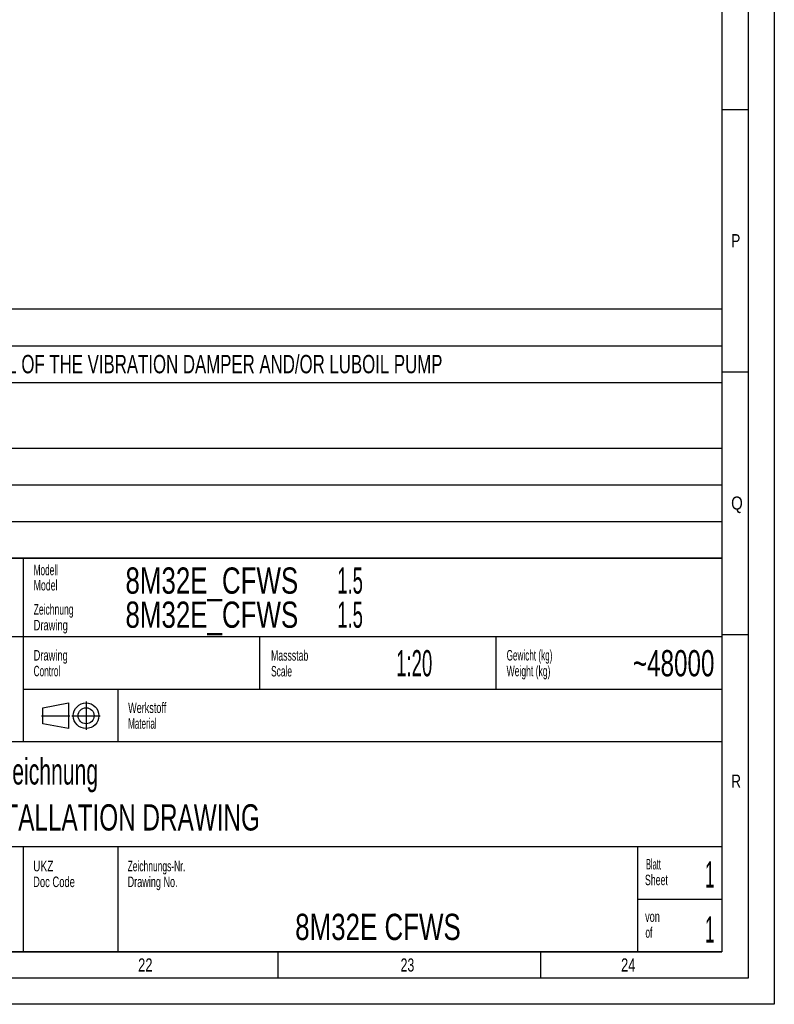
# Model space of a CAD drawing. Header units: millimetres. Extents: x 0 to 1189, y 0 to 841.
# Tile 69 of 117: x 1045 to 1189, y 0 to 188. Entities that reach past the tile are written whole.
import ezdxf
from ezdxf.enums import TextEntityAlignment as Align

# ---------------------------------------------------------------- set-up
doc = ezdxf.new("R2010")
doc.units = ezdxf.units.MM
doc.header["$LTSCALE"] = 65.395
doc.linetypes.add('CENTER', pattern=[0.6, 0.375, -0.075, 0.075, -0.075])
doc.layers.get('0').update_dxf_attribs({"linetype": 'CONTINUOUS'})
doc.styles.get("Standard").update_dxf_attribs({"font": 'txt', "width": 0.6})
doc.styles.add('TEXTSTYLE_2', font='txt')
doc.styles.add('TEXTSTYLE_3', font='txt', dxfattribs={"width": 0.8})

# ---------------------------------------------------------------- blocks, each defined once
blk = doc.blocks.new('*T1158')
at = {"color": 2, "linetype": 'Continuous'}
for p, q in [((0, 0), (278, 0)), ((0, 0), (0, -47.5)), ((278, 0), (278, -47.5)), ((0, -7), (278, -7)), ((8, -7), (8, -47.5)), ((0, -14), (278, -14)), ((0, -26.5), (278, -26.5)), ((0, -33.5), (278, -33.5)), ((0, -40.5), (278, -40.5)), ((0, -47.5), (278, -47.5))]:
    blk.add_line(p, q, dxfattribs=at)
for s, width, p in [('Anmerkung / REMARKS', 0.674185, (1.05, -5.25)), ('SPACE REQUIRED FOR MEASURING TORSIONAL VIBRATIONS, AND/OR FOR REMOVAL OF THE VIBRATION DAMPER AND/OR LUBOIL PUMP', 0.683886, (9.05, -12.25)), ('SPACE REQUIRED FOR REMOVAL OF PISTON AND CYLINDER LINER', 0.681818, (9.05, -19.25)), ('REDUCED REMOVAL HEIGHT FOR CYLINDER LINER 2940mm', 0.684524, (9.05, -24.5)), ('SPACE REQUIRED FOR TERMINAL SET', 0.682028, (9.05, -31.75)), ('SPACE REQUIRED FOR TURBOCHARGER SHAFT', 0.692407, (9.05, -38.75)), ('SPACE TRQUIRED FOR CHARGE AIR COOLER REMOVING', 0.684656, (9.05, -45.75))]:
    blk.add_text(s, height=3.5, dxfattribs=dict(at, width=width)).set_placement(p)
at = {"color": 2, "linetype": 'Continuous', "width": 0.619048}
for s, p in [('b', (4, -12.25)), ('e', (4, -19.25)), ('k', (4, -31.75)), ('o', (4, -38.75)), ('p', (4, -45.75))]:
    blk.add_text(s, height=3.5, dxfattribs=at).set_placement(p, align=Align.CENTER)
blk = doc.blocks.new('*T1160')
at = {"color": 5, "linetype": 'Continuous'}
for p, q in [((0, 0), (187, 0)), ((0, 0), (0, -75)), ((187, 0), (187, -75)), ((0, -75), (187, -75))]:
    blk.add_line(p, q, dxfattribs=at)
at = {"color": 2, "linetype": 'Continuous', "style": 'TEXTSTYLE_3'}
for s, width, p in [('8M32E_CFWS', 0.738095, (73.4, -6.75)), ('1.5', 0.52381, (113.76, -6.75)), ('8M32E_CFWS', 0.738095, (73.4, -13.25)), ('1.5', 0.52381, (113.76, -13.25))]:
    blk.add_text(s, height=5, dxfattribs=dict(at, width=width)).set_placement(p)
at = {"color": 2, "linetype": 'Continuous', "style": 'TEXTSTYLE_3', "width": 0.529762}
blk.add_text('1:20', height=5, dxfattribs=at).set_placement((128.4, -22.5), align=Align.CENTER)
at = {"color": 2, "linetype": 'Continuous', "style": 'TEXTSTYLE_3'}
for s, width, p in [('~48000', 0.690476, (185.6, -22.5)), ('1', 0.47619, (185.6, -62.75)), ('1', 0.47619, (185.6, -73.25))]:
    blk.add_text(s, height=5, dxfattribs=dict(at, width=width)).set_placement(p, align=Align.RIGHT)
at = {"color": 7, "linetype": 'Continuous', "style": 'TEXTSTYLE_3'}
for s, width, p in [('Motor - Einbauzeichnung', 0.602484, (23.4, -43.12)), ('ENGINE INSTALLATION DRAWING', 0.69224, (23.4, -51.88))]:
    blk.add_text(s, height=5, dxfattribs=dict(at, width=width)).set_placement(p)
at = {"color": 7, "linetype": 'Continuous', "style": 'TEXTSTYLE_3', "width": 0.738095}
blk.add_text('8M32E CFWS', height=5, dxfattribs=at).set_placement((121.5, -72.75), align=Align.CENTER)

msp = doc.modelspace()

# ---------------------------------------------------------------- linework, layer by layer
at = {"color": 5, "linetype": 'Continuous'}
for p, q in [((1189, 841), (1189, 0)), ((1179, 831), (1179, 10)), ((1179, 170.5), (1184, 170.5)), ((1179, 120.5), (1184, 120.5)), ((1179, 70.5), (1184, 70.5)), ((1179, 10), (10, 10)), ((1094.5, 5), (1094.5, 10)), ((1144.5, 5), (1144.5, 10)), ((1189, 0), (0, 0))]:
    msp.add_line(p, q, dxfattribs=at)
at = {"color": 6, "linetype": 'Continuous'}
for p, q in [((1184, 836), (1184, 5)), ((1179, 85), (992, 85)), ((1179, 70), (992, 70)), ((1184, 5), (5, 5))]:
    msp.add_line(p, q, dxfattribs=at)
at = {"color": 7, "linetype": 'Continuous'}
for p, q in [((1046, 50), (1046, 85)), ((1091, 60), (1091, 70)), ((1136, 60), (1136, 70)), ((1179, 60), (1046, 60)), ((1064, 50), (1064, 60)), ((1049.65902, 56.51096), (1054.53774, 57.42572)), ((1049.65902, 53.46176), (1049.65902, 56.51096)), ((1054.53774, 57.42572), (1054.53774, 52.547)), ((1054.53774, 52.547), (1049.65902, 53.46176)), ((1179, 50), (992, 50)), ((1179, 30), (992, 30)), ((1046, 10), (1046, 29.97776)), ((1064, 10), (1064, 29.97776)), ((1163, 10), (1163, 30)), ((1179, 20), (1163, 19.99784))]:
    msp.add_line(p, q, dxfattribs=at)
at = {"color": 5, "linetype": 'CENTER'}
for p, q in [((1057.89186, 57.68614), (1057.89186, 52.28658)), ((1049.40637, 54.98636), (1054.80636, 54.98636)), ((1055.19209, 54.98636), (1060.59164, 54.98636))]:
    msp.add_line(p, q, dxfattribs=at)
at = {"color": 7, "linetype": 'Continuous'}
for radius in [2.43936, 1.5246]:
    msp.add_circle((1057.89186, 54.98636), radius, dxfattribs=at)

# ---------------------------------------------------------------- block references
for name, p in [('*T1158', (901.00016, 132.49999)), ('*T1160', (992, 85))]:
    msp.add_blockref(name, p)

# ---------------------------------------------------------------- texts
at = {"color": 5, "linetype": 'Continuous'}
for s, height, style, width, p in [('P', 2.50001, 'TEXTSTYLE_2', 0.785714, (1180.77091, 144.271)), ('Q', 2.50001, 'TEXTSTYLE_2', 0.857143, (1180.77091, 94.271)), ('Modell', 2, 'TEXTSTYLE_3', 0.587302, (1047.90891, 81.76214)), ('Model', 2, 'TEXTSTYLE_3', 0.62381, (1047.90891, 78.86214)), ('Zeichnung', 2, 'TEXTSTYLE_3', 0.608466, (1047.90891, 74.26214)), ('Drawing', 2, 'TEXTSTYLE_3', 0.663265, (1047.90891, 71.26214)), ('Drawing', 2, 'TEXTSTYLE_3', 0.663265, (1047.90186, 65.5095)), ('Massstab', 2, 'TEXTSTYLE_3', 0.619048, (1093.1414, 65.47636)), ('Gewicht (kg)', 2, 'TEXTSTYLE_3', 0.581349, (1138.00443, 65.51831)), ('Control', 2, 'TEXTSTYLE_3', 0.588435, (1047.90186, 62.5095)), ('Scale', 2, 'TEXTSTYLE_3', 0.595238, (1093.1414, 62.47636)), ('Weight (kg)', 2, 'TEXTSTYLE_3', 0.61039, (1138.00443, 62.51831)), ('Werkstoff', 2, 'TEXTSTYLE_3', 0.645503, (1065.90891, 55.51214)), ('Material', 2, 'TEXTSTYLE_3', 0.571429, (1065.90891, 52.51214)), ('R', 2.50001, 'TEXTSTYLE_2', 0.785714, (1180.77091, 41.271)), ('UKZ', 2, 'TEXTSTYLE_3', 0.722222, (1047.80501, 25.34131)), ('Zeichnungs-Nr.', 2, 'TEXTSTYLE_3', 0.602041, (1065.80501, 25.34131)), ('Blatt', 2, 'TEXTSTYLE_3', 0.533333, (1164.54782, 25.70337)), ('Doc Code', 2, 'TEXTSTYLE_3', 0.669643, (1047.80501, 22.34131)), ('Drawing No.', 2, 'TEXTSTYLE_3', 0.647186, (1065.80501, 22.34131)), ('Sheet', 2, 'TEXTSTYLE_3', 0.62381, (1164.36447, 22.70337)), ('von', 2, 'TEXTSTYLE_3', 0.650794, (1164.39227, 15.71354)), ('of', 2, 'TEXTSTYLE_3', 0.595238, (1164.44465, 12.68735)), ('22', 2.50001, 'TEXTSTYLE_2', 0.738095, (1067.806, 6.248)), ('23', 2.50001, 'TEXTSTYLE_2', 0.702381, (1117.806, 6.248)), ('24', 2.50001, 'TEXTSTYLE_2', 0.738095, (1159.806, 6.248))]:
    msp.add_text(s, height=height, dxfattribs=dict(at, style=style, width=width)).set_placement(p)

doc.saveas('drawing.dxf')
